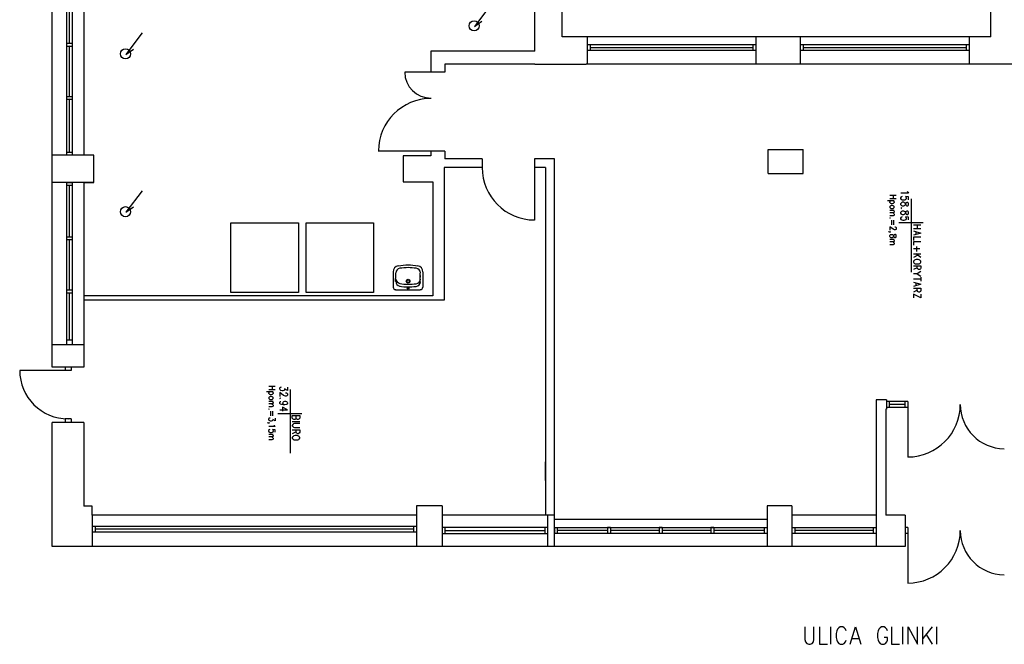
# Model space of a CAD drawing. Header units: millimetres. Extents: x -523 to 1404227, y -783705 to 1038705.
# Tile 59 of 256: x 75666 to 92533, y 119887 to 130588. Entities that reach past the tile are written whole.
import ezdxf

# ---------------------------------------------------------------- set-up
doc = ezdxf.new("R2010")
doc.units = ezdxf.units.MM
doc.layers.add('2. Obrys', color=7, linetype='Continuous', lineweight=30)
for name, color, linetype in [('PDF _0', 252, 'Continuous'), ('PDF _BA_met', 7, 'Continuous'), ('PDF _Cienka', 7, 'Continuous'), ('PDF _PG_WIDOKOWE_CIENKIE', 7, 'Continuous'), ('PDF _PG_WYMIARY', 7, 'Continuous'), ('PDF _PG_WYPOSAŻENIE', 7, 'Continuous')]:
    doc.layers.add(name, color=color, linetype=linetype)

# ---------------------------------------------------------------- blocks, each defined once
blk = doc.blocks.new('A$C31e338d0')
at = {"layer": 'PDF _0', "color": 7, "lineweight": -3}
for points in [[(834, 5766), (834, 27391)], [(9098, 11176), (9098, 19300)], [(16909, 11422), (16909, 18830)], [(9568, 11422), (9568, 18416)], [(1080, 9394), (1080, 14931), (1181, 14931)], [(1181, 9394), (1181, 14931)], [(1376, 14931), (1376, 9394)], [(1130, 11307), (1130, 12112)], [(8344, 11968), (8065, 11599), (8192, 11693)], [(2375, 11489), (2096, 11121), (2223, 11214)], [(1181, 11307), (1080, 11307)], [(16909, 11422), (9568, 11422)], [(10000, 10952), (10000, 11422)], [(12891, 10952), (12891, 11422)], [(13653, 10952), (13653, 11422)], [(16545, 10952), (16545, 11422)], [(1181, 11256), (1080, 11256)], [(1130, 11282), (1130, 11282)], [(1130, 11282), (1130, 11282)], [(1130, 10397), (1130, 11256)], [(9098, 11176), (7320, 11176)], [(7320, 11176), (7320, 10816)], [(12891, 11286), (10000, 11286)], [(12891, 11189), (10000, 11189)], [(10051, 11189), (10051, 11286)], [(12841, 11235), (10051, 11235)], [(12841, 11189), (12841, 11286)], [(16545, 11286), (13653, 11286)], [(16545, 11189), (13653, 11189)], [(13704, 11189), (13704, 11286)], [(16494, 11235), (13704, 11235)], [(16494, 11189), (16494, 11286)], [(7438, 10816), (6871, 10816)], [(7557, 10816), (7320, 10816)], [(7557, 10952), (7557, 10816)], [(9098, 10952), (7557, 10952)], [(9098, 10952), (9979, 10952)], [(17438, 10952), (9979, 10952)], [(1181, 10397), (1080, 10397)], [(1181, 10351), (1080, 10351)], [(1130, 10372), (1130, 10372)], [(1130, 10372), (1130, 10372)], [(1130, 9440), (1130, 10351)], [(7320, 9466), (7320, 9385), (6842, 9385), (6842, 8936), (7350, 8936), (7350, 6985), (1376, 6985)], [(7438, 9466), (6418, 9466)], [(7557, 9466), (7320, 9466)], [(7557, 9466), (7557, 9330)], [(13095, 9080), (13095, 9491)], [(13095, 9491), (13696, 9491)], [(13696, 9080), (13696, 9491)], [(1545, 9394), (834, 9394)], [(1181, 9440), (1080, 9440)], [(1181, 9394), (1080, 9394)], [(1376, 8928), (1545, 8928), (1545, 9394)], [(8196, 9330), (7557, 9330)], [(8196, 9330), (8196, 9182)], [(9437, 9330), (9094, 9330)], [(9094, 9330), (9094, 9182)], [(9437, 2692), (9437, 9330)], [(7544, 9182), (7544, 6909)], [(8196, 9182), (7544, 9182)], [(9094, 9258), (9094, 8280)], [(9284, 9182), (9094, 9182)], [(9284, 9182), (9284, 3230)], [(13095, 9080), (13696, 9080)], [(1376, 8928), (834, 8928)], [(1080, 6147), (1080, 8928), (1181, 8928)], [(1181, 8877), (1080, 8877)], [(1130, 7988), (1130, 8877)], [(1181, 6147), (1181, 8928)], [(1545, 8928), (1376, 8928)], [(1376, 8928), (1376, 5766)], [(2375, 8784), (2096, 8416), (2223, 8509)], [(1181, 7988), (1080, 7988)], [(1181, 7942), (1080, 7942)], [(1130, 7967), (1130, 7967)], [(1130, 7967), (1130, 7967)], [(1130, 7082), (1130, 7942)], [(1181, 7082), (1080, 7082)], [(1181, 7031), (1080, 7031)], [(1130, 7057), (1130, 7057)], [(1130, 7057), (1130, 7057)], [(1130, 6227), (1130, 7031)], [(7544, 6909), (1376, 6909)], [(1376, 6147), (834, 6147)], [(1181, 6227), (1080, 6227)], [(1376, 5766), (834, 5766)], [(1054, 5766), (1054, 5706)], [(1156, 5766), (1156, 5706)], [(1105, 5706), (275, 5706)], [(1156, 5706), (1054, 5706)], [(15127, 5202), (14949, 5202)], [(14949, 5202), (14949, 2692)], [(15127, 5202), (15127, 5042)], [(15487, 5173), (15127, 5173)], [(15487, 5071), (15127, 5071)], [(15173, 5071), (15173, 5173)], [(15444, 5122), (15173, 5122)], [(15487, 5173), (15444, 5173)], [(15444, 5071), (15444, 5173)], [(15487, 5071), (15444, 5071)], [(15487, 5173), (15487, 5071)], [(15487, 5122), (15487, 4220)], [(16388, 5071), (16384, 5071)], [(16388, 5071), (16384, 5071)], [(15127, 5042), (15110, 5042)], [(15110, 5042), (15110, 3230)], [(834, 2692), (834, 4817)], [(1376, 4817), (834, 4817)], [(1156, 4876), (1054, 4876)], [(1054, 4876), (1054, 4817)], [(1156, 4876), (1156, 4817)], [(1376, 4817), (1376, 3382)], [(1516, 3230), (1516, 3382), (1376, 3382)], [(7510, 3390), (7070, 3390)], [(7070, 3390), (7070, 2692)], [(7510, 3390), (7510, 2692)], [(13501, 3390), (13082, 3390)], [(13082, 3390), (13082, 2692)], [(13501, 3390), (13501, 2692)], [(7070, 3230), (1516, 3230)], [(1516, 3230), (1516, 2692)], [(9318, 3230), (7510, 3230)], [(9318, 3230), (9318, 2692)], [(9437, 3230), (9318, 3230)], [(14949, 3230), (13501, 3230)], [(15444, 3230), (15110, 3230)], [(15444, 3230), (15444, 2692)], [(13082, 3153), (9437, 3153)], [(1516, 3035), (1516, 2937)], [(7070, 3035), (1516, 3035)], [(7070, 2937), (1516, 2937)], [(1566, 3035), (1566, 2937)], [(7019, 2988), (1566, 2988)], [(7019, 3035), (7019, 2937)], [(7070, 3035), (7070, 2937)], [(7510, 3018), (7510, 2916)], [(9318, 3018), (7510, 3018)], [(7510, 2916), (9318, 2916)], [(7561, 3018), (7561, 2916)], [(7561, 2967), (9272, 2963)], [(9272, 3018), (9272, 2916)], [(9318, 3018), (9318, 2916)], [(9437, 3018), (9437, 2916)], [(9437, 3018), (9437, 2916)], [(9437, 3018), (13082, 3018), (13082, 2916), (9437, 2916)], [(9462, 2967), (9462, 2967)], [(9483, 3018), (9483, 2916)], [(10347, 2967), (9483, 2967)], [(10347, 3018), (10347, 2916)], [(10398, 3018), (10347, 3018)], [(10372, 2967), (10372, 2967)], [(10372, 2967), (10372, 2967)], [(10398, 3018), (10398, 2916)], [(11232, 2967), (10398, 2967)], [(11232, 3018), (11232, 2916)], [(11283, 3018), (11232, 3018)], [(11257, 2967), (11257, 2967)], [(11257, 2967), (11257, 2967)], [(11283, 3018), (11283, 2916)], [(12117, 2967), (11283, 2967)], [(12117, 3018), (12117, 2916)], [(12167, 3018), (12117, 3018)], [(12142, 2967), (12142, 2967)], [(12142, 2967), (12142, 2967)], [(12167, 3018), (12167, 2916)], [(13031, 2967), (12167, 2967)], [(13031, 3018), (13031, 2916)], [(13082, 3018), (13082, 2916)], [(13501, 3018), (13501, 2916)], [(13501, 3018), (13501, 2916)], [(13501, 3018), (14949, 3018), (14949, 2916), (13501, 2916)], [(13526, 2967), (13526, 2967)], [(13552, 3018), (13552, 2916)], [(14898, 2967), (13552, 2967)], [(14898, 3018), (14898, 2916)], [(15487, 3014), (15444, 3014)], [(15487, 2912), (15444, 2912)], [(15487, 3014), (15487, 2912)], [(15487, 2963), (15487, 2061)], [(16388, 2912), (16384, 2912)], [(15444, 2692), (834, 2692)]]:
    blk.add_lwpolyline(points, dxfattribs=at)
for centre in [(8059, 11611), (2089, 11132), (2089, 8427)]:
    blk.add_circle(centre, 86.8, dxfattribs=at)
for centre, radius, start, end in [((1107, 5709), 832, 180, 270), ((15489, 5125), 900, 270, 0), ((17149, 5125), 760, 180, 269.2145), ((15489, 2965), 900, 270, 0), ((17149, 2965), 760, 180, 269.2145)]:
    blk.add_arc(centre, radius, start, end, dxfattribs=at)
at = {"layer": 'PDF _BA_met', "lineweight": -3}
for points in [[(15478, 8771), (15487, 8759), (15503, 8746), (15372, 8746)], [(15503, 8632), (15503, 8682), (15448, 8687), (15453, 8682), (15461, 8666), (15461, 8653), (15453, 8636), (15440, 8627), (15423, 8623), (15410, 8623), (15393, 8627), (15381, 8636), (15372, 8653), (15372, 8666), (15381, 8682), (15385, 8687), (15398, 8691)], [(15546, 8649), (15546, 7391)], [(15385, 8488), (15381, 8492), (15372, 8488), (15381, 8483)], [(15503, 8285), (15503, 8335), (15448, 8340), (15453, 8335), (15461, 8318), (15461, 8306), (15453, 8289), (15440, 8280), (15423, 8276), (15410, 8276), (15393, 8280), (15381, 8289), (15372, 8306), (15372, 8318), (15381, 8335), (15385, 8340), (15398, 8344)], [(15753, 8234), (15338, 8234)], [(15588, 8200), (15711, 8200)], [(15711, 8136), (15588, 8136)], [(15588, 8098), (15711, 8060), (15588, 8022)], [(15652, 8200), (15652, 8136)], [(15711, 7992), (15588, 7992), (15588, 7933)], [(15626, 8081), (15626, 8035)], [(15711, 7912), (15588, 7912), (15588, 7853)], [(15694, 7789), (15588, 7789)], [(15639, 7832), (15639, 7743)], [(15588, 7704), (15711, 7704)], [(15660, 7683), (15588, 7641)], [(15711, 7641), (15626, 7704)], [(15588, 7501), (15711, 7501), (15711, 7459), (15707, 7446), (15698, 7438), (15690, 7434), (15677, 7434), (15664, 7438), (15660, 7446), (15652, 7459), (15652, 7501)], [(15652, 7467), (15588, 7434)], [(15652, 7362), (15588, 7362)], [(15711, 7273), (15588, 7273)], [(15711, 7400), (15652, 7362), (15711, 7323)], [(15711, 7307), (15711, 7239)], [(15588, 7222), (15711, 7184), (15588, 7146)], [(15588, 7116), (15711, 7116), (15711, 7074), (15707, 7057), (15698, 7053), (15690, 7048), (15677, 7048), (15664, 7053), (15660, 7057), (15652, 7074), (15652, 7116)], [(15626, 7205), (15626, 7158)], [(15652, 7082), (15588, 7048)], [(15711, 7014), (15711, 6951), (15588, 7014), (15588, 6951)], [(4864, 5418), (4864, 5363), (4814, 5393), (4814, 5380), (4809, 5368), (4801, 5363), (4784, 5359), (4771, 5359), (4750, 5363), (4737, 5376), (4733, 5389), (4733, 5406), (4737, 5418), (4746, 5423), (4759, 5427)], [(4831, 5325), (4839, 5325), (4852, 5321), (4856, 5313), (4864, 5304), (4864, 5283), (4856, 5274), (4852, 5270), (4839, 5266), (4826, 5266), (4814, 5270), (4797, 5279), (4733, 5329), (4733, 5262)], [(4746, 5224), (4737, 5232), (4733, 5224), (4737, 5219)], [(4907, 5380), (4907, 4288)], [(4818, 5118), (4801, 5122), (4788, 5130), (4784, 5147), (4784, 5152), (4788, 5164), (4801, 5177), (4818, 5181), (4826, 5181), (4843, 5177), (4856, 5164), (4864, 5152), (4864, 5147), (4856, 5130), (4843, 5122), (4818, 5118), (4788, 5118), (4759, 5122), (4737, 5130), (4733, 5147), (4733, 5156), (4737, 5173), (4750, 5177)], [(4733, 5033), (4864, 5033), (4776, 5080), (4776, 5008)], [(5110, 4965), (4699, 4965)], [(5013, 4889), (5004, 4876), (5000, 4872), (4987, 4868), (4970, 4868), (4958, 4872), (4953, 4876), (4945, 4889), (4945, 4936), (5072, 4936), (5072, 4889), (5063, 4876), (5059, 4872), (5046, 4868), (5034, 4868), (5025, 4872), (5017, 4876), (5013, 4889), (5013, 4936)], [(4945, 4834), (5072, 4834)], [(5072, 4796), (4983, 4796), (4966, 4792), (4953, 4783), (4945, 4766), (4945, 4758), (4953, 4745), (4966, 4733), (4983, 4728), (5072, 4728)], [(4945, 4690), (5072, 4690), (5072, 4648), (5063, 4635), (5059, 4631), (5046, 4622), (5034, 4622), (5025, 4631), (5017, 4635), (5013, 4648), (5013, 4690)], [(5013, 4656), (4945, 4622)]]:
    blk.add_lwpolyline(points, dxfattribs=at)
for points in [[(15503, 8568), (15495, 8581), (15487, 8585), (15474, 8585), (15461, 8581), (15453, 8572), (15448, 8551), (15440, 8539), (15427, 8526), (15415, 8522), (15398, 8522), (15385, 8526), (15381, 8534), (15372, 8547), (15372, 8568), (15381, 8581), (15385, 8585), (15398, 8594), (15415, 8594), (15427, 8585), (15440, 8577), (15448, 8564), (15453, 8543), (15461, 8534), (15474, 8526), (15487, 8526), (15495, 8534), (15503, 8547)], [(15503, 8420), (15495, 8433), (15487, 8437), (15474, 8437), (15461, 8433), (15453, 8424), (15448, 8403), (15440, 8390), (15427, 8378), (15415, 8373), (15398, 8373), (15385, 8378), (15381, 8382), (15372, 8399), (15372, 8420), (15381, 8433), (15385, 8437), (15398, 8441), (15415, 8441), (15427, 8437), (15440, 8428), (15448, 8412), (15453, 8395), (15461, 8382), (15474, 8378), (15487, 8378), (15495, 8382), (15503, 8399)], [(15711, 7577), (15707, 7586), (15694, 7599), (15681, 7603), (15664, 7607), (15635, 7607), (15618, 7603), (15605, 7599), (15592, 7586), (15588, 7577), (15588, 7561), (15592, 7548), (15605, 7539), (15618, 7535), (15635, 7531), (15664, 7531), (15681, 7535), (15694, 7539), (15707, 7548), (15711, 7561)], [(5072, 4563), (5063, 4572), (5055, 4580), (5042, 4589), (5025, 4593), (4996, 4593), (4974, 4589), (4966, 4580), (4953, 4572), (4945, 4563), (4945, 4542), (4953, 4534), (4966, 4525), (4974, 4521), (4996, 4517), (5025, 4517), (5042, 4521), (5055, 4525), (5063, 4534), (5072, 4542)]]:
    blk.add_lwpolyline(points, close=True, dxfattribs=at)
at = {"layer": 'PDF _Cienka', "lineweight": -3}
for points in [[(13725, 1316), (13725, 1100), (13734, 1058), (13759, 1028), (13793, 1015), (13814, 1015), (13848, 1028), (13874, 1058), (13882, 1100), (13882, 1316)], [(13975, 1316), (13975, 1015), (14111, 1015)], [(14170, 1015), (14170, 1316)], [(14432, 1244), (14420, 1274), (14398, 1299), (14377, 1316), (14331, 1316), (14305, 1299), (14284, 1274), (14271, 1244), (14263, 1202), (14263, 1130), (14271, 1087), (14284, 1058), (14305, 1028), (14331, 1015), (14377, 1015), (14398, 1028), (14420, 1058), (14432, 1087)], [(14500, 1015), (14593, 1316), (14682, 1015)], [(15139, 1244), (15131, 1274), (15106, 1299), (15084, 1316), (15038, 1316), (15017, 1299), (14991, 1274), (14983, 1244), (14970, 1202), (14970, 1130), (14983, 1087), (14991, 1058), (15017, 1028), (15038, 1015), (15084, 1015), (15106, 1028), (15131, 1058), (15139, 1087), (15139, 1130), (15084, 1130)], [(15211, 1316), (15211, 1015), (15347, 1015)], [(15406, 1015), (15406, 1316)], [(15495, 1015), (15495, 1316), (15656, 1015), (15656, 1316)], [(15745, 1015), (15745, 1316)], [(15906, 1316), (15745, 1117)], [(15804, 1185), (15906, 1015)], [(15986, 1015), (15986, 1316)], [(14534, 1117), (14648, 1117)]]:
    blk.add_lwpolyline(points, dxfattribs=at)
for centre, radius, start, end in [((7320, 10821), 449, 180.2715, 270.269), ((7322, 9468), 900, 90, 180), ((9096, 9185), 900, 180, 270)]:
    blk.add_arc(centre, radius, start, end, dxfattribs=at)
at = {"layer": 'PDF _PG_WIDOKOWE_CIENKIE', "lineweight": -3}
for points in [[(5051, 8234), (5051, 7040), (3895, 7040), (3895, 8234)], [(6338, 8234), (6338, 7040), (5182, 7040), (5182, 8234)]]:
    blk.add_lwpolyline(points, close=True, dxfattribs=at)
for points in [[(6672, 7391), (6672, 7133)], [(6715, 7374), (6715, 7281)], [(6715, 7230), (6715, 7285)], [(6715, 7264), (6719, 7264)], [(7134, 7268), (7134, 7374)], [(7134, 7332), (7134, 7307)], [(7134, 7328), (7134, 7328)], [(7134, 7315), (7134, 7315)], [(7134, 7307), (7134, 7307)], [(7134, 7307), (7134, 7307)], [(7134, 7281), (7134, 7281)], [(7134, 7226), (7134, 7277)], [(7134, 7264), (7134, 7264)], [(7180, 7391), (7180, 7133)], [(6715, 7091), (7134, 7091)]]:
    blk.add_lwpolyline(points, dxfattribs=at)
for centre, radius in [((6929, 7237), 31.8), ((6929, 7237), 23.3), ((6929, 7114), 14.8)]:
    blk.add_circle(centre, radius, dxfattribs=at)
for centre, radius, start, end in [((6780, 7394), 108, 100.2393, 180), ((6802, 7377), 82.6, 99.1516, 180), ((6929, 6577), 933, 79.8071, 100.1929), ((6929, 6585), 883, 80.8484, 99.1516), ((7056, 7377), 82.6, 360, 80.8484), ((7073, 7394), 108, 360, 79.7607), ((6802, 7280), 82.6, 185.2075, 259.9695), ((7056, 7275), 82.6, 278.2782, 359.1266), ((6717, 7136), 44.5, 180, 270), ((6802, 7233), 82.6, 179.1265, 259.9695), ((6937, 8021), 883, 259.9695, 278.2782), ((6941, 8067), 883, 259.9695, 278.2782), ((7056, 7229), 82.6, 278.2782, 359.1266), ((7136, 7136), 44.5, 270, 0)]:
    blk.add_arc(centre, radius, start, end, dxfattribs=at)
at = {"layer": 'PDF _PG_WYMIARY', "lineweight": -3}
for points in [[(9284, 3822), (9284, 4144)], [(9437, 3822), (9437, 4144)]]:
    blk.add_lwpolyline(points, dxfattribs=at)
at = {"layer": 'PDF _PG_WYPOSAŻENIE', "lineweight": -3}
for points in [[(15258, 8615), (15144, 8615)], [(15182, 8708), (15292, 8708)], [(15292, 8649), (15182, 8649)], [(15241, 8615), (15249, 8606), (15258, 8598), (15258, 8585), (15249, 8577), (15241, 8568), (15224, 8564), (15211, 8564), (15199, 8568), (15186, 8577), (15182, 8585), (15182, 8598), (15186, 8606), (15199, 8615)], [(15241, 8708), (15241, 8649)], [(15182, 8454), (15258, 8454)], [(15237, 8454), (15249, 8441), (15258, 8433), (15258, 8420), (15249, 8412), (15237, 8407), (15182, 8407)], [(15237, 8407), (15249, 8395), (15258, 8382), (15258, 8369), (15249, 8361), (15237, 8356), (15182, 8356)], [(15190, 8318), (15186, 8323), (15182, 8318), (15186, 8314)], [(15211, 8280), (15211, 8204)], [(15245, 8280), (15245, 8204)], [(15266, 8166), (15271, 8166), (15283, 8162), (15288, 8157), (15292, 8149), (15292, 8132), (15288, 8124), (15283, 8119), (15271, 8115), (15262, 8115), (15249, 8119), (15237, 8128), (15182, 8170), (15182, 8111)], [(15186, 8077), (15182, 8081), (15186, 8086), (15190, 8081), (15186, 8077), (15177, 8077), (15165, 8081), (15161, 8086)], [(15182, 7954), (15258, 7954)], [(15237, 7954), (15249, 7942), (15258, 7933), (15258, 7920), (15249, 7912), (15237, 7908), (15182, 7908)], [(15237, 7908), (15249, 7895), (15258, 7887), (15258, 7874), (15249, 7865), (15237, 7861), (15182, 7861)], [(4543, 5440), (4653, 5440)], [(4602, 5440), (4602, 5376)], [(4615, 5342), (4505, 5342)], [(4653, 5376), (4543, 5376)], [(4602, 5342), (4610, 5334), (4615, 5325), (4615, 5313), (4610, 5304), (4602, 5296), (4585, 5291), (4572, 5291), (4560, 5296), (4547, 5304), (4543, 5313), (4543, 5325), (4547, 5334), (4560, 5342)], [(4543, 5181), (4615, 5181)], [(4593, 5181), (4610, 5169), (4615, 5160), (4615, 5147), (4610, 5139), (4593, 5135), (4543, 5135)], [(4593, 5135), (4610, 5122), (4615, 5114), (4615, 5101), (4610, 5092), (4593, 5084), (4543, 5084)], [(4551, 5046), (4547, 5050), (4543, 5046), (4547, 5042)], [(4653, 4889), (4653, 4843), (4610, 4868), (4610, 4855), (4606, 4847), (4602, 4843), (4585, 4838), (4572, 4838), (4560, 4843), (4547, 4851), (4543, 4864), (4543, 4876), (4547, 4889), (4551, 4893), (4564, 4898)], [(4572, 5008), (4572, 4931)], [(4606, 5008), (4606, 4931)], [(4547, 4804), (4543, 4809), (4547, 4813), (4551, 4809), (4547, 4804), (4534, 4804), (4526, 4809), (4521, 4813)], [(4632, 4771), (4636, 4762), (4653, 4749), (4543, 4749)], [(4653, 4648), (4653, 4690), (4606, 4694), (4610, 4690), (4615, 4677), (4615, 4665), (4610, 4652), (4602, 4644), (4585, 4639), (4572, 4639), (4560, 4644), (4547, 4652), (4543, 4665), (4543, 4677), (4547, 4690), (4551, 4694), (4564, 4699)], [(4543, 4614), (4615, 4614)], [(4593, 4614), (4610, 4601), (4615, 4593), (4615, 4580), (4610, 4572), (4593, 4567), (4543, 4567)], [(4593, 4567), (4610, 4555), (4615, 4546), (4615, 4534), (4610, 4525), (4593, 4521), (4543, 4521)]]:
    blk.add_lwpolyline(points, dxfattribs=at)
for points in [[(15258, 8513), (15249, 8522), (15241, 8530), (15224, 8534), (15211, 8534), (15199, 8530), (15186, 8522), (15182, 8513), (15182, 8500), (15186, 8492), (15199, 8483), (15211, 8479), (15224, 8479), (15241, 8483), (15249, 8492), (15258, 8500)], [(15292, 8018), (15288, 8030), (15279, 8035), (15266, 8035), (15258, 8030), (15249, 8022), (15245, 8005), (15241, 7992), (15228, 7984), (15220, 7980), (15203, 7980), (15190, 7984), (15186, 7988), (15182, 8001), (15182, 8018), (15186, 8030), (15190, 8035), (15203, 8039), (15220, 8039), (15228, 8035), (15241, 8026), (15245, 8014), (15249, 7997), (15258, 7988), (15266, 7984), (15279, 7984), (15288, 7988), (15292, 8001)], [(4615, 5241), (4610, 5249), (4602, 5257), (4585, 5262), (4572, 5262), (4560, 5257), (4547, 5249), (4543, 5241), (4543, 5228), (4547, 5219), (4560, 5211), (4572, 5207), (4585, 5207), (4602, 5211), (4610, 5219), (4615, 5228)]]:
    blk.add_lwpolyline(points, close=True, dxfattribs=at)

msp = doc.modelspace()

# ---------------------------------------------------------------- block references
at = {"layer": '2. Obrys'}
msp.add_blockref('A$C31e338d0', (75390.84, 118871.37), dxfattribs=at)

doc.saveas('drawing.dxf')
